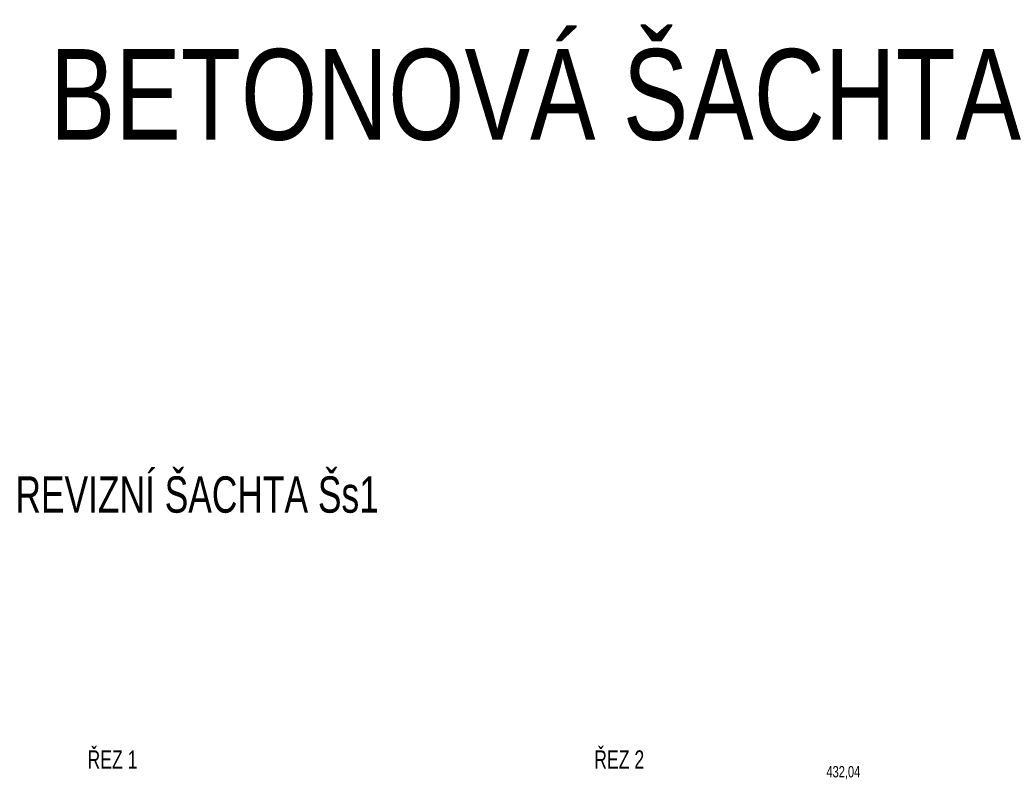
# Model space of a CAD drawing. Header units: millimetres. Extents: x 1 to 417021, y 3 to 99846.
# Tile 6 of 53: x 283830 to 289253, y 72790 to 76980. Entities that reach past the tile are written whole.
import ezdxf

# ---------------------------------------------------------------- set-up
doc = ezdxf.new("R2010")
doc.units = ezdxf.units.MM
doc.layers.add('Bres_popis', color=7, linetype='Continuous')
doc.layers.add('Popis', color=9, linetype='Continuous', lineweight=9)
doc.styles.add('arial', font='arial.ttf')
doc.styles.add('ROMANS', font='ARIALN.TTF')

msp = doc.modelspace()

# ---------------------------------------------------------------- texts
at = {"style": 'ROMANS', "width": 0.85}
msp.add_text('432,04', height=62.5, dxfattribs=at).set_placement((288273.843, 72805.983))
at = {"layer": 'Bres_popis', "lineweight": 40, "style": 'arial', "width": 0.8}
msp.add_text('BETONOVÁ ŠACHTA', height=500, dxfattribs=at).set_placement((283995.082, 76318.571))
at = {"layer": 'Popis', "color": 7, "lineweight": 40, "style": 'ROMANS', "width": 0.85}
for s, height, p in [('REVIZNÍ ŠACHTA Šs1', 200, (283806.936, 74264.269)), ('ŘEZ 1', 100, (284203.496, 72854.497)), ('ŘEZ 2', 100, (286994.477, 72854.497))]:
    msp.add_text(s, height=height, dxfattribs=at).set_placement(p)

doc.saveas('drawing.dxf')
